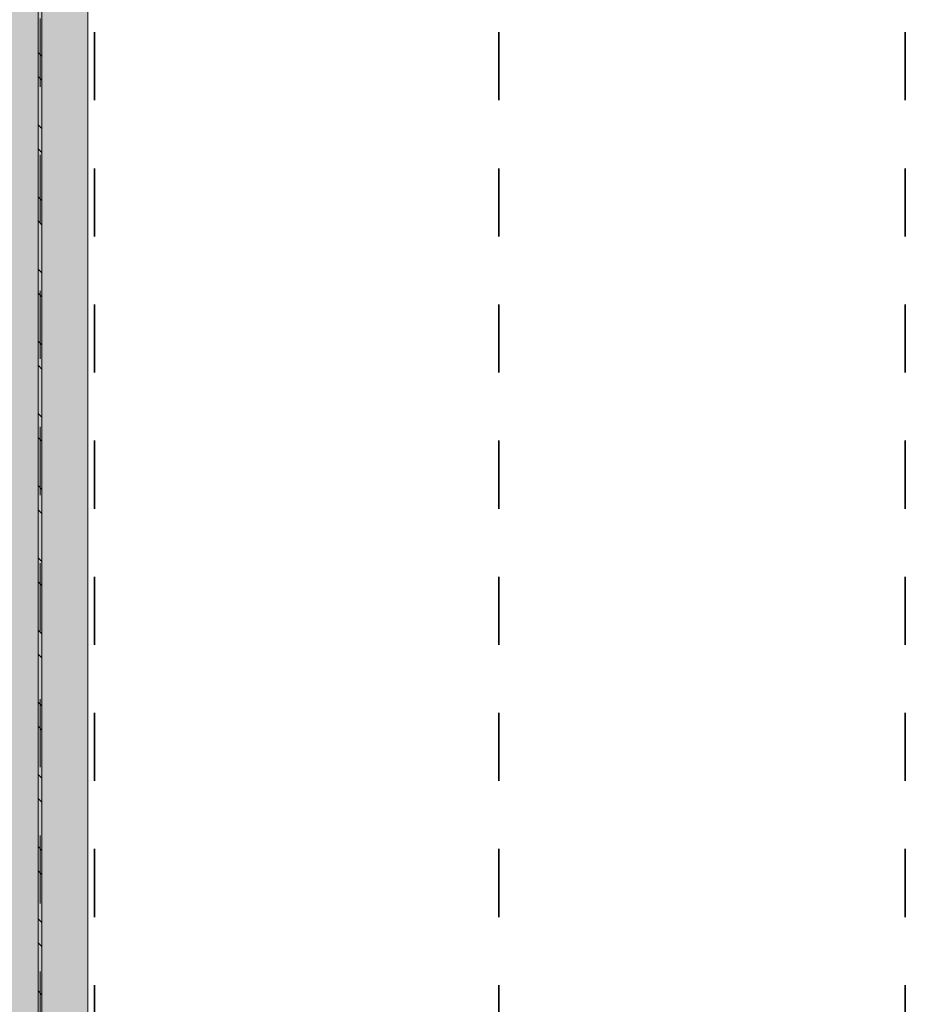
# Model space of a CAD drawing. Header units: metres. Extents: x -3.6 to 84.5, y -11 to 16.8.
# Tile 90 of 225: x 18.7 to 20, y 11 to 12.4. Entities that reach past the tile are written whole.
import ezdxf

# ---------------------------------------------------------------- set-up
doc = ezdxf.new("R2010")
doc.units = ezdxf.units.M
doc.header["$MEASUREMENT"] = 0
doc.linetypes.add('Achse', pattern=[0.2, 0.1, -0.05, 0, -0.05])
for name, color, linetype in [('155 - Bemaßung_ Beschriftung.Ausbau - Deckenelemente', 7, 'Continuous'), ('612 - Struktur.Stahlbau', 7, 'Continuous'), ('Neubau_612 - Struktur.Stahlbau', 7, 'Continuous')]:
    doc.layers.add(name, color=color, linetype=linetype)

msp = doc.modelspace()

# ---------------------------------------------------------------- hatches: boundary and pattern name
at = {"layer": '612 - Struktur.Stahlbau', "linetype": 'Continuous', "lineweight": 0, "true_color": 0x30307f}
msp.add_hatch(color=177, dxfattribs=at).paths.add_polyline_path([(18.65, 12.99), (18.79, 12.99), (18.79, 8.51), (18.65, 8.51)])
at = {"layer": 'Neubau_612 - Struktur.Stahlbau', "linetype": 'Continuous', "lineweight": 0, "true_color": 0x000000}
h = msp.add_hatch(dxfattribs=at)
h.set_pattern_fill('Metall__Stahl_0001', color=18, style=0, pattern_type=2)
h.set_pattern_definition([(135, (0, 0), (0.053033, 0.053033), []), (135, (-0.01768, -0.01768), (0.053033, 0.053033), [])])
h.paths.add_polyline_path([(18.7227, 8.51), (18.7227, 12.99), (18.7172, 12.99), (18.7172, 8.51)])

# ---------------------------------------------------------------- linework, layer by layer
at = {"layer": '155 - Bemaßung_ Beschriftung.Ausbau - Deckenelemente', "color": 7, "linetype": 'Achse', "lineweight": 35}
for p, q in [((18.8, 12.99), (18.8, 8.51)), ((19.394, 12.99), (19.394, 8.51)), ((19.991, 12.99), (19.991, 8.51))]:
    msp.add_line(p, q, dxfattribs=at)
at = {"layer": 'Neubau_612 - Struktur.Stahlbau', "color": 1, "linetype": 'Continuous', "lineweight": 9}
for p, q in [((18.7172, 12.99), (18.7172, 8.51)), ((18.7227, 12.99), (18.7227, 8.51))]:
    msp.add_line(p, q, dxfattribs=at)
at = {"layer": 'Neubau_612 - Struktur.Stahlbau', "color": 1, "linetype": 'Achse', "lineweight": 9}
msp.add_line((18.72, 8.51), (18.72, 12.99), dxfattribs=at)
at = {"layer": 'Neubau_612 - Struktur.Stahlbau', "color": 1, "linetype": 'Continuous', "lineweight": 13}
msp.add_line((18.79, 8.51), (18.79, 12.99), dxfattribs=at)

doc.saveas('drawing.dxf')
